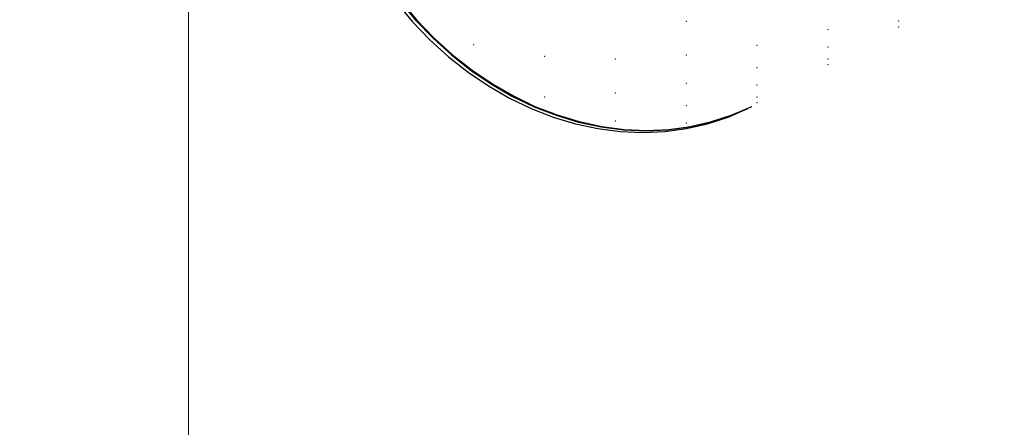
# Model space of a CAD drawing. Header units: millimetres. Extents: x 1798021 to 1815325, y -2500 to 6534.
# Tile 78 of 98: x 1809610 to 1809911, y 5023 to 5147. Entities that reach past the tile are written whole.
import ezdxf

# ---------------------------------------------------------------- set-up
doc = ezdxf.new("R2010")
doc.units = ezdxf.units.MM
doc.header["$MEASUREMENT"] = 0
doc.linetypes.add('Wipeout_Contour', pattern=[1000, 0, -1000])
for name, color, linetype in [('0 - SCHÉMA.R', 7, 'Continuous'), ('3 - SVĚTLA.3D', 7, 'Continuous'), ('4 - PRVKY ZÁMEČNICKÉ.3D', 7, 'Continuous'), ('Nové_4 - ZDIVO - STĚNY NENOSNÉ.3D', 7, 'Continuous'), ('Nové_Výplně - Povrchové', 7, 'Continuous'), ('Výplně - Povrchové', 7, 'Continuous')]:
    doc.layers.add(name, color=color, linetype=linetype)

# ---------------------------------------------------------------- blocks, each defined once
blk = doc.blocks.new('Řez_20', base_point=(1118812.4, 0))
at = {"color": 254, "linetype": 'Wipeout_Contour', "lineweight": 0, "ltscale": 412533108.0059386}
blk.add_wipeout([(1800920.22, 500), (1804497.49, 500), (1804497.49, 2600), (1805397.49, 2600), (1805397.49, 500), (1806676.49, 500), (1806676.49, 502.46), (1806976.49, 502.46), (1806976.49, 500), (1809927.49, 500), (1809927.49, 2600), (1810827.49, 2600), (1810827.49, 500), (1812755.49, 500), (1812755.49, 2087.56), (1811335.88, 5601.22), (1810067.73, 5400.37), (1810067.73, 5390.19), (1810003.47, 5390.19), (1809952.96, 5382.19), (1809956.06, 5382.19), (1809956.06, 5304.84), (1809959.69, 5298.21), (1809962.99, 5291.1), (1809965.82, 5283.8), (1809968.14, 5276.36), (1809969.95, 5268.83), (1809971.23, 5261.25), (1809971.98, 5253.67), (1809972.19, 5246.14), (1809971.86, 5238.7), (1809970.99, 5231.4), (1809969.59, 5224.29), (1809967.67, 5217.4), (1809965.23, 5210.78), (1809962.3, 5204.47), (1809958.89, 5198.52), (1809955.02, 5192.95), (1809950.71, 5187.8), (1809946, 5183.11), (1809940.91, 5178.89), (1809935.48, 5175.19), (1809929.73, 5172.01), (1809923.93, 5168.9), (1809923.73, 5168.82), (1809922.48, 5168.13), (1809834.1, 5120.76), (1809834.07, 5120.75), (1809833.86, 5120.63), (1809832.89, 5120.12), (1809826.87, 5117.49), (1809820.6, 5115.43), (1809814.13, 5113.95), (1809807.49, 5113.06), (1809800.74, 5112.76), (1809793.9, 5113.06), (1809787.03, 5113.95), (1809780.16, 5115.43), (1809773.34, 5117.49), (1809766.61, 5120.12), (1809760.01, 5123.29), (1809753.58, 5127), (1809747.36, 5131.21), (1809741.39, 5135.91), (1809735.71, 5141.06), (1809730.35, 5146.63), (1809725.34, 5152.58), (1809720.72, 5158.89), (1809716.51, 5165.5), (1809712.74, 5172.39), (1809709.43, 5179.51), (1809706.61, 5186.81), (1809704.28, 5194.25), (1809702.48, 5201.78), (1809701.19, 5209.36), (1809700.45, 5216.94), (1809700.24, 5224.47), (1809700.57, 5231.91), (1809701.43, 5239.21), (1809702.83, 5246.32), (1809704.76, 5253.21), (1809707.19, 5259.83), (1809710.13, 5266.13), (1809713.54, 5272.09), (1809717.41, 5277.66), (1809721.71, 5282.81), (1809726.42, 5287.5), (1809731.51, 5291.72), (1809736.95, 5295.42), (1809742.7, 5298.6), (1809743.66, 5299.11), (1809743.7, 5299.13), (1809743.91, 5299.24), (1809774.39, 5315.58), (1809774.39, 5353.91), (1809533.29, 5315.72), (1809533.29, 5305.87), (1809535.67, 5302.83), (1809540.24, 5296.45), (1809544.51, 5289.91), (1809548.44, 5283.24), (1809552.02, 5276.49), (1809555.22, 5269.69), (1809558.03, 5262.9), (1809560.42, 5256.14), (1809562.39, 5249.47), (1809563.91, 5242.93), (1809564.99, 5236.55), (1809565.61, 5230.37), (1809565.77, 5224.44), (1809565.46, 5218.79), (1809564.7, 5213.45), (1809563.48, 5208.45), (1809561.82, 5203.84), (1809559.72, 5199.63), (1809557.19, 5195.85), (1809554.26, 5192.53), (1809550.93, 5189.68), (1809542.97, 5183.68), (1809542.04, 5183.09), (1809540.98, 5182.18), (1809419.57, 5090.68), (1809419.42, 5090.58), (1809419.24, 5090.43), (1809417.92, 5089.43), (1809414.22, 5087.08), (1809410.18, 5085.23), (1809405.82, 5083.91), (1809401.16, 5083.11), (1809396.23, 5082.84), (1809391.07, 5083.11), (1809385.71, 5083.91), (1809380.17, 5085.23), (1809374.5, 5087.08), (1809368.72, 5089.43), (1809362.88, 5092.28), (1809357, 5095.6), (1809351.14, 5099.38), (1809345.31, 5103.59), (1809339.56, 5108.2), (1809333.93, 5113.2), (1809328.44, 5118.54), (1809323.14, 5124.19), (1809318.05, 5130.12), (1809313.2, 5136.3), (1809308.63, 5142.68), (1809304.37, 5149.22), (1809300.44, 5155.89), (1809296.86, 5162.65), (1809293.65, 5169.44), (1809290.85, 5176.24), (1809288.45, 5182.99), (1809286.49, 5189.66), (1809284.96, 5196.2), (1809283.89, 5202.58), (1809283.27, 5208.76), (1809283.11, 5214.69), (1809283.42, 5220.35), (1809284.18, 5225.69), (1809285.4, 5230.68), (1809287.06, 5235.29), (1809289.16, 5239.5), (1809291.69, 5243.28), (1809294.62, 5246.6), (1809297.95, 5249.45), (1809299.27, 5250.45), (1809299.43, 5250.55), (1809299.6, 5250.7), (1809346.65, 5286.16), (1809231.35, 5267.9), (1809233.99, 5262.9), (1809237.34, 5256.14), (1809240.43, 5249.47), (1809243.26, 5242.93), (1809245.79, 5236.55), (1809248.01, 5230.37), (1809249.92, 5224.44), (1809251.5, 5218.79), (1809252.73, 5213.45), (1809253.62, 5208.45), (1809254.15, 5203.84), (1809254.32, 5199.63), (1809254.14, 5195.85), (1809253.6, 5192.53), (1809252.71, 5189.68), (1809251.46, 5187.33), (1809249.88, 5185.48), (1809247.97, 5184.16), (1809238.2, 5178.16), (1809237.63, 5177.95), (1809235.76, 5176.66), (1809086.83, 5085.16), (1809086.74, 5085.12), (1809086.43, 5084.91), (1809084.8, 5083.91), (1809082.57, 5083.11), (1809080.03, 5082.84), (1809077.2, 5083.11), (1809074.1, 5083.91), (1809070.74, 5085.23), (1809067.16, 5087.08), (1809063.36, 5089.43), (1809059.38, 5092.28), (1809055.23, 5095.6), (1809050.95, 5099.38), (1809046.56, 5103.59), (1809042.08, 5108.2), (1809037.55, 5113.2), (1809032.99, 5118.54), (1809028.43, 5124.19), (1809023.9, 5130.12), (1809019.42, 5136.3), (1809015.03, 5142.68), (1809010.75, 5149.22), (1809006.61, 5155.89), (1809002.63, 5162.65), (1808998.84, 5169.44), (1808995.26, 5176.24), (1808991.91, 5182.99), (1808988.82, 5189.66), (1808986, 5196.2), (1808983.46, 5202.58), (1808981.24, 5208.76), (1808979.33, 5214.69), (1808977.76, 5220.35), (1808976.52, 5225.69), (1808976.2, 5227.49), (1803604.58, 4376.71)], dxfattribs=at).dxf.layer = 'Nové_Výplně - Povrchové'
blk = doc.blocks.new('Řez_56', base_point=(1118812.4, 0))
at = {"color": 254, "linetype": 'Wipeout_Contour', "lineweight": 0, "ltscale": 10844884.70980289}
blk.add_wipeout([(1803582.48, 5031.92), (1803573.7, 5017.57), (1803606.61, 4952.52), (1811334.5, 5628.62), (1811372.6, 5699.87), (1811367.29, 5713)], dxfattribs=at).dxf.layer = 'Výplně - Povrchové'
at = {"color": 254, "linetype": 'Wipeout_Contour', "lineweight": 0, "ltscale": 7229912.499028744}
blk.add_wipeout([(1811334.5, 5628.62), (1803606.61, 4952.52), (1803611.38, 4943.1), (1811328.98, 5618.3)], dxfattribs=at).dxf.layer = 'Výplně - Povrchové'
blk = doc.blocks.new('Řez_62', base_point=(1118812.4, 0))
at = {"color": 254, "linetype": 'Wipeout_Contour', "lineweight": 0, "ltscale": 7239122.551641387}
blk.add_wipeout([(1809814.93, 5200.59), (1809726.55, 5153.23), (1809731.55, 5147.27), (1809819.94, 5194.64)], dxfattribs=at).dxf.layer = 'Výplně - Povrchové'
at = {"color": 254, "linetype": 'Wipeout_Contour', "lineweight": 0, "ltscale": 7239143.225327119}
blk.add_wipeout([(1809731.55, 5147.27), (1809736.92, 5141.7), (1809825.3, 5189.07), (1809819.94, 5194.64)], dxfattribs=at).dxf.layer = 'Výplně - Povrchové'
at = {"color": 254, "linetype": 'Wipeout_Contour', "lineweight": 0, "ltscale": 7239165.254332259}
blk.add_wipeout([(1809825.3, 5189.07), (1809736.92, 5141.7), (1809742.6, 5136.55), (1809830.98, 5183.92)], dxfattribs=at).dxf.layer = 'Výplně - Povrchové'
at = {"color": 254, "linetype": 'Wipeout_Contour', "lineweight": 0, "ltscale": 7238942.614938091}
blk.add_wipeout([(1809726.31, 5153.1), (1809725.34, 5152.58), (1809730.35, 5146.63), (1809731.31, 5147.14)], dxfattribs=at).dxf.layer = 'Výplně - Povrchové'
at = {"color": 254, "linetype": 'Wipeout_Contour', "lineweight": 0, "ltscale": 7239188.502825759}
blk.add_wipeout([(1809742.6, 5136.55), (1809748.57, 5131.86), (1809836.95, 5179.22), (1809830.98, 5183.92)], dxfattribs=at).dxf.layer = 'Výplně - Povrchové'
at = {"color": 254, "linetype": 'Wipeout_Contour', "lineweight": 0, "ltscale": 7238963.288929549}
blk.add_wipeout([(1809731.31, 5147.14), (1809730.35, 5146.63), (1809735.71, 5141.06), (1809736.68, 5141.57)], dxfattribs=at).dxf.layer = 'Výplně - Povrchové'
at = {"color": 254, "linetype": 'Wipeout_Contour', "lineweight": 0, "ltscale": 7239212.827458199}
blk.add_wipeout([(1809836.95, 5179.22), (1809748.57, 5131.86), (1809754.79, 5127.65), (1809843.17, 5175.01)], dxfattribs=at).dxf.layer = 'Výplně - Povrchové'
at = {"color": 254, "linetype": 'Wipeout_Contour', "lineweight": 0, "ltscale": 7238985.318219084}
blk.add_wipeout([(1809736.68, 5141.57), (1809735.71, 5141.06), (1809741.39, 5135.91), (1809742.36, 5136.43)], dxfattribs=at).dxf.layer = 'Výplně - Povrchové'
at = {"color": 254, "linetype": 'Wipeout_Contour', "lineweight": 0, "ltscale": 7239238.078227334}
blk.add_wipeout([(1809843.17, 5175.01), (1809754.79, 5127.65), (1809761.22, 5123.94), (1809849.6, 5171.3)], dxfattribs=at).dxf.layer = 'Výplně - Povrchové'
at = {"color": 254, "linetype": 'Wipeout_Contour', "lineweight": 0, "ltscale": 7239008.566973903}
blk.add_wipeout([(1809742.36, 5136.43), (1809741.39, 5135.91), (1809747.36, 5131.21), (1809748.33, 5131.73)], dxfattribs=at).dxf.layer = 'Výplně - Povrchové'
at = {"color": 254, "linetype": 'Wipeout_Contour', "lineweight": 0, "ltscale": 7239264.099493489}
blk.add_wipeout([(1809849.6, 5171.3), (1809761.22, 5123.94), (1809767.82, 5120.76), (1809856.2, 5168.13)], dxfattribs=at).dxf.layer = 'Výplně - Povrchové'
at = {"color": 254, "linetype": 'Wipeout_Contour', "lineweight": 0, "ltscale": 7239032.891842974}
blk.add_wipeout([(1809748.33, 5131.73), (1809747.36, 5131.21), (1809753.58, 5127), (1809754.55, 5127.52)], dxfattribs=at).dxf.layer = 'Výplně - Povrchové'
at = {"color": 254, "linetype": 'Wipeout_Contour', "lineweight": 0, "ltscale": 7239290.730767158}
blk.add_wipeout([(1809767.82, 5120.76), (1809774.55, 5118.14), (1809862.93, 5165.5), (1809856.2, 5168.13)], dxfattribs=at).dxf.layer = 'Výplně - Povrchové'
at = {"color": 254, "linetype": 'Wipeout_Contour', "lineweight": 0, "ltscale": 7239058.1428412}
blk.add_wipeout([(1809753.58, 5127), (1809760.01, 5123.29), (1809760.98, 5123.81), (1809754.55, 5127.52)], dxfattribs=at).dxf.layer = 'Výplně - Povrchové'
at = {"color": 254, "linetype": 'Wipeout_Contour', "lineweight": 0, "ltscale": 7239317.807857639}
blk.add_wipeout([(1809774.55, 5118.14), (1809781.37, 5116.08), (1809869.75, 5163.44), (1809862.93, 5165.5)], dxfattribs=at).dxf.layer = 'Výplně - Povrchové'
at = {"color": 254, "linetype": 'Wipeout_Contour', "lineweight": 0, "ltscale": 7239084.16427447}
blk.add_wipeout([(1809760.98, 5123.81), (1809760.01, 5123.29), (1809766.61, 5120.12), (1809767.58, 5120.63)], dxfattribs=at).dxf.layer = 'Výplně - Povrchové'
at = {"color": 254, "linetype": 'Wipeout_Contour', "lineweight": 0, "ltscale": 7239345.163819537}
blk.add_wipeout([(1809869.75, 5163.44), (1809781.37, 5116.08), (1809788.24, 5114.6), (1809876.62, 5161.96)], dxfattribs=at).dxf.layer = 'Výplně - Povrchové'
at = {"color": 254, "linetype": 'Wipeout_Contour', "lineweight": 0, "ltscale": 7239110.795699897}
blk.add_wipeout([(1809767.58, 5120.63), (1809766.61, 5120.12), (1809773.34, 5117.49), (1809774.31, 5118.01)], dxfattribs=at).dxf.layer = 'Výplně - Povrchové'
at = {"color": 254, "linetype": 'Wipeout_Contour', "lineweight": 0, "ltscale": 7239372.629987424}
blk.add_wipeout([(1809876.62, 5161.96), (1809788.24, 5114.6), (1809795.11, 5113.71), (1809883.49, 5161.07)], dxfattribs=at).dxf.layer = 'Výplně - Povrchové'
at = {"color": 254, "linetype": 'Wipeout_Contour', "lineweight": 0, "ltscale": 7239137.8729153}
blk.add_wipeout([(1809774.31, 5118.01), (1809773.34, 5117.49), (1809780.16, 5115.43), (1809781.13, 5115.95)], dxfattribs=at).dxf.layer = 'Výplně - Povrchové'
at = {"color": 254, "linetype": 'Wipeout_Contour', "lineweight": 0, "ltscale": 7239400.037018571}
blk.add_wipeout([(1809795.11, 5113.71), (1809801.94, 5113.41), (1809890.33, 5160.78), (1809883.49, 5161.07)], dxfattribs=at).dxf.layer = 'Výplně - Povrchové'
at = {"color": 254, "linetype": 'Wipeout_Contour', "lineweight": 0, "ltscale": 7239165.228971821}
blk.add_wipeout([(1809781.13, 5115.95), (1809780.16, 5115.43), (1809787.03, 5113.95), (1809788, 5114.47)], dxfattribs=at).dxf.layer = 'Výplně - Povrchové'
at = {"color": 254, "linetype": 'Wipeout_Contour', "lineweight": 0, "ltscale": 7239427.215937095}
blk.add_wipeout([(1809801.94, 5113.41), (1809808.7, 5113.71), (1809897.08, 5161.07), (1809890.33, 5160.78)], dxfattribs=at).dxf.layer = 'Výplně - Povrchové'
at = {"color": 254, "linetype": 'Wipeout_Contour', "lineweight": 0, "ltscale": 7239192.695203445}
blk.add_wipeout([(1809788, 5114.47), (1809787.03, 5113.95), (1809793.9, 5113.06), (1809794.87, 5113.58)], dxfattribs=at).dxf.layer = 'Výplně - Povrchové'
at = {"color": 254, "linetype": 'Wipeout_Contour', "lineweight": 0, "ltscale": 7239453.999175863}
blk.add_wipeout([(1809897.08, 5161.07), (1809808.7, 5113.71), (1809815.33, 5114.6), (1809903.71, 5161.96)], dxfattribs=at).dxf.layer = 'Výplně - Povrchové'
at = {"color": 254, "linetype": 'Wipeout_Contour', "lineweight": 0, "ltscale": 7239220.102267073}
blk.add_wipeout([(1809794.87, 5113.58), (1809793.9, 5113.06), (1809800.74, 5112.76), (1809801.7, 5113.28)], dxfattribs=at).dxf.layer = 'Výplně - Povrchové'
at = {"color": 254, "linetype": 'Wipeout_Contour', "lineweight": 0, "ltscale": 7239480.221609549}
blk.add_wipeout([(1809903.71, 5161.96), (1809815.33, 5114.6), (1809821.8, 5116.08), (1809910.19, 5163.44)], dxfattribs=at).dxf.layer = 'Výplně - Povrchové'
at = {"color": 254, "linetype": 'Wipeout_Contour', "lineweight": 0, "ltscale": 7239247.281186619}
blk.add_wipeout([(1809801.7, 5113.28), (1809800.74, 5112.76), (1809807.49, 5113.06), (1809808.46, 5113.58)], dxfattribs=at).dxf.layer = 'Výplně - Povrchové'
at = {"color": 254, "linetype": 'Wipeout_Contour', "lineweight": 0, "ltscale": 7239505.721575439}
blk.add_wipeout([(1809821.8, 5116.08), (1809828.07, 5118.14), (1809916.45, 5165.5), (1809910.19, 5163.44)], dxfattribs=at).dxf.layer = 'Výplně - Povrchové'
at = {"color": 254, "linetype": 'Wipeout_Contour', "lineweight": 0, "ltscale": 7239274.06439493}
blk.add_wipeout([(1809808.46, 5113.58), (1809807.49, 5113.06), (1809814.13, 5113.95), (1809815.09, 5114.47)], dxfattribs=at).dxf.layer = 'Výplně - Povrchové'
at = {"color": 254, "linetype": 'Wipeout_Contour', "lineweight": 0, "ltscale": 7239530.341856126}
blk.add_wipeout([(1809916.45, 5165.5), (1809828.07, 5118.14), (1809834.1, 5120.76), (1809922.48, 5168.13)], dxfattribs=at).dxf.layer = 'Výplně - Povrchové'
at = {"color": 254, "linetype": 'Wipeout_Contour', "lineweight": 0, "ltscale": 7239300.286766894}
blk.add_wipeout([(1809815.09, 5114.47), (1809814.13, 5113.95), (1809820.6, 5115.43), (1809821.56, 5115.95)], dxfattribs=at).dxf.layer = 'Výplně - Povrchové'
at = {"layer": '3 - SVĚTLA.3D', "color": 7, "linetype": 'Continuous', "lineweight": 0}
for p in [(1809879.02, 5146.86), (1809879.02, 5145.07), (1809857.37, 5144.17), (1809835.72, 5139.44), (1809857.37, 5138.92), (1809835.72, 5132.57), (1809857.37, 5135.25), (1809857.37, 5133.47), (1809835.72, 5127.32), (1809835.72, 5123.65), (1809835.72, 5121.87)]:
    blk.add_point(p, dxfattribs=at)
at = {"color": 254, "linetype": 'Wipeout_Contour', "lineweight": 0, "ltscale": 7239325.786637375}
blk.add_wipeout([(1809821.56, 5115.95), (1809820.6, 5115.43), (1809826.87, 5117.49), (1809827.83, 5118.01)], dxfattribs=at).dxf.layer = 'Výplně - Povrchové'
at = {"color": 254, "linetype": 'Wipeout_Contour', "lineweight": 0, "ltscale": 7239350.406797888}
blk.add_wipeout([(1809827.83, 5118.01), (1809826.87, 5117.49), (1809832.89, 5120.12), (1809833.86, 5120.63)], dxfattribs=at).dxf.layer = 'Výplně - Povrchové'
at = {"color": 254, "linetype": 'Wipeout_Contour', "lineweight": 0, "ltscale": 148399492.6730801}
blk.add_wipeout([(1809701.2, 5224.99), (1809701.41, 5217.45), (1809702.16, 5209.87), (1809703.44, 5202.3), (1809705.25, 5194.76), (1809707.57, 5187.33), (1809710.4, 5180.03), (1809713.7, 5172.91), (1809717.47, 5166.02), (1809721.68, 5159.41), (1809726.31, 5153.1), (1809731.31, 5147.14), (1809736.68, 5141.57), (1809742.36, 5136.43), (1809748.33, 5131.73), (1809754.55, 5127.52), (1809760.98, 5123.81), (1809767.58, 5120.63), (1809774.31, 5118.01), (1809781.13, 5115.95), (1809788, 5114.47), (1809794.87, 5113.58), (1809801.7, 5113.28), (1809808.46, 5113.58), (1809815.09, 5114.47), (1809821.56, 5115.95), (1809827.83, 5118.01), (1809833.86, 5120.63), (1809834.07, 5120.75), (1809828.07, 5118.14), (1809821.8, 5116.08), (1809815.33, 5114.6), (1809808.7, 5113.71), (1809801.94, 5113.41), (1809795.11, 5113.71), (1809788.24, 5114.6), (1809781.37, 5116.08), (1809774.55, 5118.14), (1809767.82, 5120.76), (1809761.22, 5123.94), (1809754.79, 5127.65), (1809748.57, 5131.86), (1809742.6, 5136.55), (1809736.92, 5141.7), (1809731.55, 5147.27), (1809726.55, 5153.23), (1809721.92, 5159.53), (1809717.71, 5166.15), (1809713.95, 5173.04), (1809710.64, 5180.16), (1809707.81, 5187.45), (1809705.49, 5194.89), (1809703.68, 5202.43), (1809702.4, 5210), (1809701.65, 5217.58), (1809701.44, 5225.11), (1809701.77, 5232.55), (1809702.64, 5239.85), (1809704.04, 5246.97), (1809705.96, 5253.86), (1809708.4, 5260.47), (1809711.33, 5266.78), (1809714.75, 5272.74), (1809718.62, 5278.31), (1809722.92, 5283.45), (1809727.63, 5288.15), (1809732.72, 5292.36), (1809738.16, 5296.07), (1809743.7, 5299.13), (1809743.66, 5299.11), (1809737.91, 5295.94), (1809732.48, 5292.23), (1809727.39, 5288.02), (1809722.68, 5283.32), (1809718.37, 5278.18), (1809714.5, 5272.61), (1809711.09, 5266.65), (1809708.16, 5260.34), (1809705.72, 5253.73), (1809703.8, 5246.84), (1809702.4, 5239.72), (1809701.53, 5232.42)], dxfattribs=at).dxf.layer = 'Výplně - Povrchové'
at = {"layer": '3 - SVĚTLA.3D', "color": 181, "linetype": 'Continuous', "lineweight": 30, "true_color": 0x9e3eff}
for p, q in [((1809725.34, 5152.58), (1809730.35, 5146.63)), ((1809726.31, 5153.1), (1809731.31, 5147.14)), ((1809726.55, 5153.23), (1809731.55, 5147.27)), ((1809730.35, 5146.63), (1809735.71, 5141.06)), ((1809731.31, 5147.14), (1809736.68, 5141.57)), ((1809731.55, 5147.27), (1809736.92, 5141.7)), ((1809736.68, 5141.57), (1809742.36, 5136.43)), ((1809736.92, 5141.7), (1809742.6, 5136.55)), ((1809735.71, 5141.06), (1809741.39, 5135.91)), ((1809741.39, 5135.91), (1809747.36, 5131.21)), ((1809742.36, 5136.43), (1809748.33, 5131.73)), ((1809742.6, 5136.55), (1809748.57, 5131.86)), ((1809747.36, 5131.21), (1809753.58, 5127)), ((1809748.33, 5131.73), (1809754.55, 5127.52)), ((1809748.57, 5131.86), (1809754.79, 5127.65)), ((1809753.58, 5127), (1809760.01, 5123.29)), ((1809754.55, 5127.52), (1809760.98, 5123.81)), ((1809754.79, 5127.65), (1809761.22, 5123.94)), ((1809760.98, 5123.81), (1809767.58, 5120.63)), ((1809761.22, 5123.94), (1809767.82, 5120.76)), ((1809760.01, 5123.29), (1809766.61, 5120.12)), ((1809767.58, 5120.63), (1809774.31, 5118.01)), ((1809767.82, 5120.76), (1809774.55, 5118.14)), ((1809827.83, 5118.01), (1809833.86, 5120.63)), ((1809828.07, 5118.14), (1809834.1, 5120.76)), ((1809833.86, 5120.63), (1809834.07, 5120.75)), ((1809766.61, 5120.12), (1809773.34, 5117.49)), ((1809773.34, 5117.49), (1809780.16, 5115.43)), ((1809774.31, 5118.01), (1809781.13, 5115.95)), ((1809774.55, 5118.14), (1809781.37, 5116.08)), ((1809820.6, 5115.43), (1809826.87, 5117.49)), ((1809821.56, 5115.95), (1809827.83, 5118.01)), ((1809821.8, 5116.08), (1809828.07, 5118.14)), ((1809826.87, 5117.49), (1809832.89, 5120.12)), ((1809780.16, 5115.43), (1809787.03, 5113.95)), ((1809781.13, 5115.95), (1809788, 5114.47)), ((1809781.37, 5116.08), (1809788.24, 5114.6)), ((1809788, 5114.47), (1809794.87, 5113.58)), ((1809788.24, 5114.6), (1809795.11, 5113.71)), ((1809808.46, 5113.58), (1809815.09, 5114.47)), ((1809808.7, 5113.71), (1809815.33, 5114.6)), ((1809814.13, 5113.95), (1809820.6, 5115.43)), ((1809815.09, 5114.47), (1809821.56, 5115.95)), ((1809815.33, 5114.6), (1809821.8, 5116.08)), ((1809787.03, 5113.95), (1809793.9, 5113.06)), ((1809793.9, 5113.06), (1809800.74, 5112.76)), ((1809794.87, 5113.58), (1809801.7, 5113.28)), ((1809795.11, 5113.71), (1809801.94, 5113.41)), ((1809800.74, 5112.76), (1809807.49, 5113.06)), ((1809801.7, 5113.28), (1809808.46, 5113.58)), ((1809801.94, 5113.41), (1809808.7, 5113.71)), ((1809807.49, 5113.06), (1809814.13, 5113.95))]:
    blk.add_line(p, q, dxfattribs=at)
at = {"layer": '3 - SVĚTLA.3D', "color": 7, "linetype": 'Continuous', "lineweight": 0}
for p in [(1809814.07, 5146.81), (1809749.11, 5139.61), (1809770.77, 5136.06), (1809814.07, 5136.44), (1809792.42, 5135.2), (1809814.07, 5127.83), (1809770.77, 5123.6), (1809792.42, 5124.84), (1809814.07, 5120.97), (1809792.42, 5116.23), (1809814.07, 5115.71)]:
    blk.add_point(p, dxfattribs=at)
blk = doc.blocks.new('Detail_1', base_point=(1808975.55, 5633.58))
at = {"layer": '0 - SCHÉMA.R', "color": 5, "linetype": 'Continuous', "lineweight": 0, "true_color": 0x1c1cff}
blk.add_line((1809661.92, 4997.2), (1809661.92, 6269.95), dxfattribs=at)

msp = doc.modelspace()

# ---------------------------------------------------------------- block references
at = {"layer": 'Nové_4 - ZDIVO - STĚNY NENOSNÉ.3D', "lineweight": 0}
msp.add_blockref('Řez_20', (1118812.4, 0), dxfattribs=at)

# ---------------------------------------------------------------- next in the draw order: block references
at = {"layer": '4 - PRVKY ZÁMEČNICKÉ.3D', "lineweight": 0}
msp.add_blockref('Řez_56', (1118812.4, 0), dxfattribs=at)

# ---------------------------------------------------------------- next in the draw order: block references
at = {"layer": '3 - SVĚTLA.3D', "lineweight": 0}
msp.add_blockref('Řez_62', (1118812.4, 0), dxfattribs=at)

# ---------------------------------------------------------------- next in the draw order: block references
at = {"layer": '0 - SCHÉMA.R', "color": 5, "linetype": 'Continuous', "lineweight": 0, "true_color": 0x1c1cff}
msp.add_blockref('Detail_1', (1808975.55, 5633.58), dxfattribs=at)

doc.saveas('drawing.dxf')
